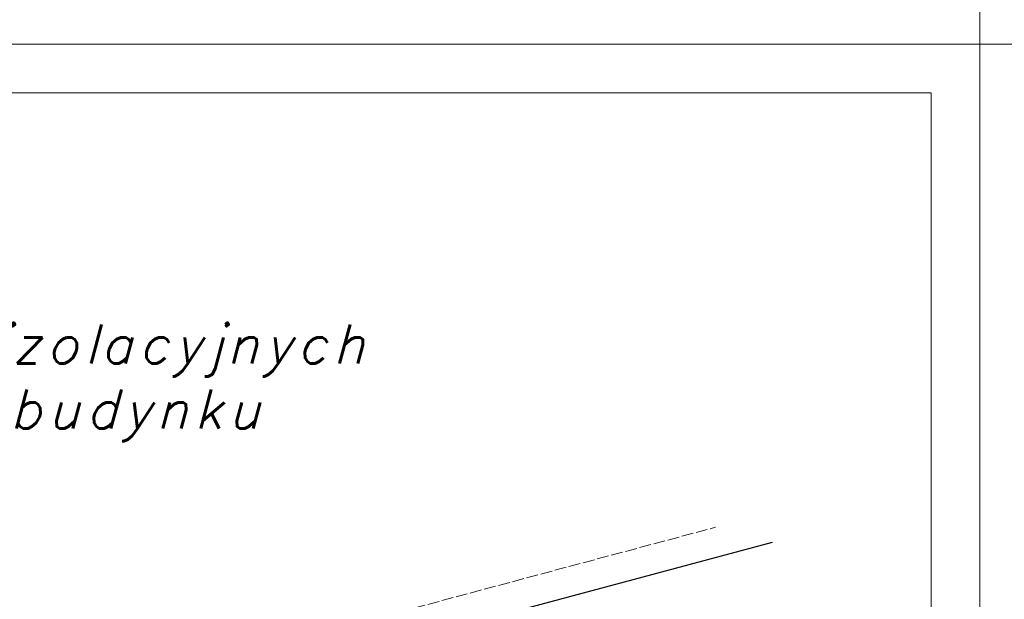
# Model space of a CAD drawing. Header units: millimetres. Extents: x 0 to 152651, y 46550 to 81081.
# Tile 99 of 109: x 147466 to 148476, y 74572 to 75166. Entities that reach past the tile are written whole.
import ezdxf

# ---------------------------------------------------------------- set-up
doc = ezdxf.new("R2010")
doc.units = ezdxf.units.MM
doc.linetypes.add('ACAD_ISO02W100', pattern=[15, 12, -3])
for name, color, linetype, lineweight in [('cienka', 3, 'Continuous', 18), ('linia', 100, 'Continuous', 25), ('przerywa', 100, 'ACAD_ISO02W100', 5)]:
    doc.layers.add(name, color=color, linetype=linetype, lineweight=lineweight)
doc.styles.add('tekst', font='segoeui.ttf', dxfattribs={"height": 20})

msp = doc.modelspace()

# ---------------------------------------------------------------- linework, layer by layer
at = {"layer": 'cienka'}
for p, q in [((148451.116, 78111.419), (148451.116, 75141.419)), ((148451.116, 75141.419), (148451.116, 78111.419)), ((148451.116, 75141.419), (148451.116, 78111.419)), ((146351.116, 75141.419), (148451.116, 75141.419)), ((146351.116, 75141.419), (148451.116, 75141.419)), ((148451.116, 75141.419), (148451.116, 72171.419)), ((148451.116, 72171.419), (148451.116, 75141.419)), ((148451.116, 75141.419), (150551.116, 75141.419)), ((148451.116, 75141.419), (150551.116, 75141.419)), ((148451.116, 72171.419), (148451.116, 75141.419)), ((146401.116, 75091.419), (148401.116, 75091.419)), ((148401.116, 75091.419), (148401.116, 72221.419))]:
    msp.add_line(p, q, dxfattribs=at)
at = {"layer": 'linia'}
msp.add_line((148237.733, 74629.963), (147898.949, 74539.187), dxfattribs=at)
at = {"layer": 'przerywa', "linetype": 'ACAD_ISO02W100'}
msp.add_line((147840.994, 74554.716), (148179.778, 74645.492), dxfattribs=at)

# ---------------------------------------------------------------- texts
at = {"layer": 'cienka', "color": 7, "linetype": 'Continuous', "insert": (146730.783, 74853.699), "char_height": 40, "width": 1596.05359, "attachment_point": 1, "style": 'tekst'}
msp.add_mtext('\\A1;\\pxi4.1215;{\\Fromans|c238;\\Q15;\\T1.2;Układ płyt termoizolacyjnych \\P\\pi5.41425;przy narożniku budynku\\H1.0315x; }', dxfattribs=at)

doc.saveas('drawing.dxf')
